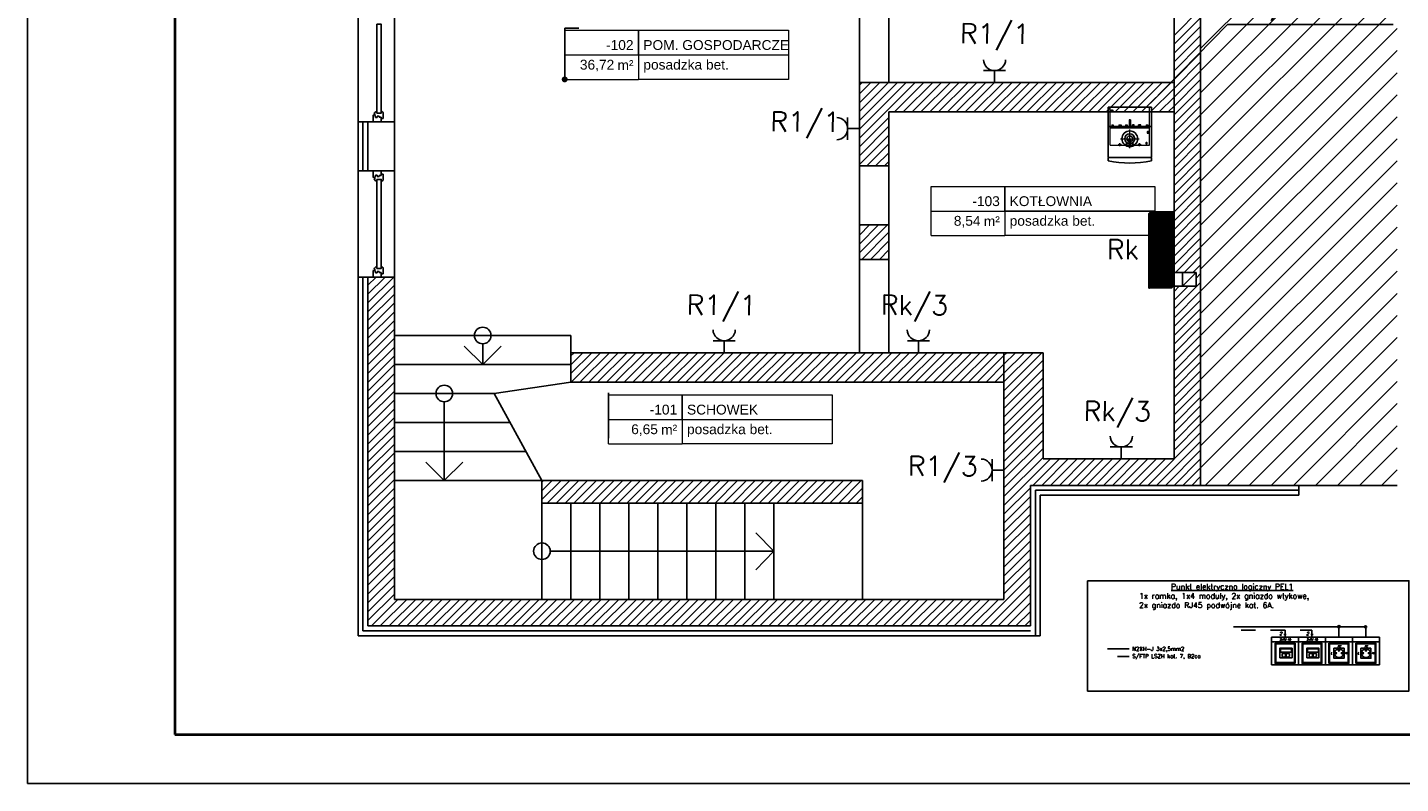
# Model space of a CAD drawing. Header units: millimetres. Extents: x 22250 to 51280, y -5012 to 7692.
# Tile 60 of 183: x 31339 to 32735, y 4722 to 5491. Entities that reach past the tile are written whole.
import ezdxf
from ezdxf import colors
from ezdxf.entities.mleader import LeaderData, LeaderLine
from ezdxf.enums import TextEntityAlignment as Align
from ezdxf.math import Vec2, Vec3

# ---------------------------------------------------------------- set-up
doc = ezdxf.new("R2010")
doc.units = ezdxf.units.MM
for name, pattern in [('ACAD_ISO03W100', [30, 12, -18]), ('DASHDOT', [1, 0.5, -0.25, 0, -0.25]), ('HIDDEN', [1.905, 1.27, -0.635])]:
    doc.linetypes.add(name, pattern=pattern)
for name, color, linetype, lineweight in [('2DH_OBJ', 7, 'Continuous', 25), ('CP_AXIS', 143, 'DASHDOT', 9), ('CP_HIDDE', 203, 'HIDDEN', 9), ('E_Obwody', 3, 'Continuous', 13)]:
    doc.layers.add(name, color=color, linetype=linetype, lineweight=lineweight)
for name, color, linetype in [('E-Gniazda', 7, 'Continuous'), ('E_Elektryka', 1, 'Continuous'), ('E_Gniazda', 1, 'Continuous'), ('E_podklad', 252, 'Continuous')]:
    doc.layers.add(name, color=color, linetype=linetype)
doc.styles.add('ARIAL', font='arial.ttf')
doc.styles.add('CP_ATTR', font='ROMANS.SHX')
doc.styles.add('el', font='simplex.shx', dxfattribs={"width": 0.75, "oblique": 15})
doc.styles.get("Standard").update_dxf_attribs({"font": 'arial.ttf'})
doc.linetypes.add('BATTING', pattern='A,0.0001,-0.1,[134,ltypeshp.shx,S=0.1,R=0,X=-0.1,Y=0],-0.2,[134,ltypeshp.shx,S=0.1,R=180,X=0.1,Y=0],-0.1', length=0.4001)

# ---------------------------------------------------------------- blocks, each defined once
blk = doc.blocks.new('*U196')
at = {"lineweight": 5}
for p, q in [((-75, -25), (-75, 25)), ((-75, 25), (0, 25)), ((0, 0), (0, 25)), ((0, 25), (152.7, 25)), ((152.7, 25), (152.7, -25)), ((-75, -25), (0, -25)), ((152.7, -25), (0, -25))]:
    blk.add_line(p, q, dxfattribs=at)
at = {"lineweight": 5, "ltscale": 18.5}
for p, q in [((0, 25), (0, -25)), ((-75, 0), (152.7, 0))]:
    blk.add_line(p, q, dxfattribs=at)
at = {"lineweight": 5, "ltscale": 18.5, "insert": (-5, -10.4), "char_height": 10, "attachment_point": 6, "style": 'ARIAL'}
blk.add_mtext('\\A1;m²', dxfattribs=at)
at = {"lineweight": 5, "style": 'ARIAL'}
blk.add_attdef('1NR', text='', height=10, dxfattribs=at).set_placement((-5, 5), align=Align.RIGHT)
blk.add_attdef('2POM', (5, 5), '', height=10, dxfattribs=at)
blk.add_attdef('4PL2', text='', height=10, dxfattribs=at).set_placement((-24.6, -5), align=Align.TOP_RIGHT)
blk.add_attdef('3POS', text='', height=10, dxfattribs=at).set_placement((5, -5), align=Align.TOP_LEFT)
blk = doc.blocks.new('_Dot')
at = {"color": 0, "linetype": 'ByBlock', "lineweight": -2}
blk.add_line((-0.5, 0), (-1, 0), dxfattribs=at)
at = {"color": 0, "linetype": 'ByBlock', "const_width": 0.5}
blk.add_lwpolyline([(-0.25, 0, 1), (0.25, 0, 1)], format="xyb", close=True, dxfattribs=at)
blk = doc.blocks.new('*U566')
blk.add_lwpolyline([(-42, 0), (0, 0), (0, 29.7), (-42, 29.7)], close=True)
at = {"lineweight": 40}
blk.add_lwpolyline([(-39, 1), (-1, 1), (-1, 28.7), (-39, 28.7)], close=True, dxfattribs=at)
blk = doc.blocks.new('*U588')
at = {"lineweight": 5}
for p, q in [((-75, -25), (-75, 25)), ((-75, 25), (0, 25)), ((0, 0), (0, 25)), ((0, 25), (152.7, 25)), ((152.7, 25), (152.7, -25)), ((-75, -25), (0, -25)), ((152.7, -25), (0, -25))]:
    blk.add_line(p, q, dxfattribs=at)
at = {"lineweight": 5, "ltscale": 18.5}
for p, q in [((0, 25), (0, -25)), ((-75, 0), (152.7, 0))]:
    blk.add_line(p, q, dxfattribs=at)
at = {"lineweight": 5, "ltscale": 18.5, "insert": (-5, -10.4), "char_height": 10, "attachment_point": 6, "style": 'ARIAL'}
blk.add_mtext('\\A1;m²', dxfattribs=at)
at = {"lineweight": 5, "style": 'ARIAL'}
blk.add_attdef('1NR', text='', height=10, dxfattribs=at).set_placement((-5, 5), align=Align.RIGHT)
blk.add_attdef('2POM', (5, 5), '', height=10, dxfattribs=at)
blk.add_attdef('4PL2', text='', height=10, dxfattribs=at).set_placement((-24.6, -5), align=Align.TOP_RIGHT)
blk.add_attdef('3POS', text='', height=10, dxfattribs=at).set_placement((5, -5), align=Align.TOP_LEFT)
blk = doc.blocks.new('2d_ecoTECVCI_346_PL')
for p, q in [((-0.22, -0.198), (-0.22, 0)), ((-0.22, 0), (0.22, 0)), ((0.22, 0), (0.22, -0.198)), ((0.22, -0.198), (-0.22, -0.198)), ((-0.22, -0.198), (0.22, -0.198)), ((-0.22, -0.515), (-0.22, -0.198)), ((0.22, -0.198), (0.22, -0.515)), ((0.22, -0.515), (-0.22, -0.515)), ((-0.22, -0.548), (-0.22, -0.522)), ((-0.218, -0.522), (-0.22, -0.522)), ((-0.218, -0.515), (-0.218, -0.522)), ((0.218, -0.522), (0.218, -0.515)), ((0.22, -0.522), (0.218, -0.522)), ((0.22, -0.522), (0.22, -0.548)), ((-0.112, -0.564), (-0.112, -0.564)), ((0.113, -0.564), (0.113, -0.564))]:
    blk.add_line(p, q)
at = {"extrusion": (0, 0, -1)}
for radius in [0.08, 0.05, 0.03]:
    blk.add_circle((0, -0.323), radius, dxfattribs=at)
blk.add_arc((0, 0.541), 1.111, 258.5788, 281.4212, dxfattribs=at)
at = {"layer": 'CP_AXIS'}
for p, q in [((0, -0.128), (0, -0.198)), ((-0.175, -0.178), (-0.175, -0.198)), ((-0.1, -0.178), (-0.1, -0.198)), ((-0.035, -0.178), (-0.035, -0.198)), ((0, -0.419), (0, -0.227)), ((0.035, -0.178), (0.035, -0.198)), ((0.1, -0.178), (0.1, -0.198)), ((0.174, -0.258), (0.196, -0.258)), ((0.175, -0.178), (0.175, -0.198)), ((0.185, -0.269), (0.185, -0.247)), ((-0.1, -0.398), (-0.1, -0.368)), ((-0.096, -0.323), (0.096, -0.323)), ((-0.035, -0.398), (-0.035, -0.368)), ((0, -0.398), (0, -0.313)), ((0.035, -0.398), (0.035, -0.368)), ((0.1, -0.398), (0.1, -0.368)), ((0.161, -0.368), (0.179, -0.368)), ((0.17, -0.377), (0.17, -0.359))]:
    blk.add_line(p, q, dxfattribs=at)
at = {"layer": 'CP_HIDDE'}
for p, q in [((-0.2, -0.195), (-0.2, 0)), ((0.2, -0.195), (0.2, 0)), ((-0.007, -0.13), (-0.007, -0.195)), ((0, -0.13), (-0.007, -0.13)), ((0.007, -0.13), (0, -0.13)), ((0.007, -0.13), (0.007, -0.195)), ((-0.22, -0.195), (0.22, -0.195)), ((-0.2, -0.388), (-0.2, -0.198)), ((-0.2, -0.213), (0.2, -0.213)), ((-0.182, -0.18), (-0.182, -0.195)), ((-0.182, -0.18), (-0.168, -0.18)), ((-0.168, -0.18), (-0.168, -0.195)), ((-0.111, -0.18), (-0.111, -0.195)), ((-0.111, -0.18), (-0.089, -0.18)), ((-0.089, -0.18), (-0.089, -0.195)), ((-0.043, -0.18), (-0.043, -0.195)), ((-0.043, -0.18), (-0.028, -0.18)), ((-0.028, -0.18), (-0.028, -0.195)), ((0.028, -0.195), (0.028, -0.18)), ((0.043, -0.18), (0.028, -0.18)), ((0.043, -0.195), (0.043, -0.18)), ((0.089, -0.195), (0.089, -0.18)), ((0.111, -0.18), (0.089, -0.18)), ((0.111, -0.195), (0.111, -0.18)), ((0.168, -0.18), (0.168, -0.195)), ((0.168, -0.18), (0.182, -0.18)), ((0.182, -0.18), (0.182, -0.195)), ((0.2, -0.388), (0.2, -0.198)), ((-0.2, -0.388), (0.2, -0.388)), ((-0.111, -0.388), (-0.111, -0.378)), ((-0.111, -0.378), (-0.089, -0.378)), ((-0.089, -0.388), (-0.089, -0.378)), ((-0.043, -0.388), (-0.043, -0.378)), ((-0.043, -0.378), (-0.028, -0.378)), ((-0.028, -0.388), (-0.028, -0.378)), ((-0.007, -0.323), (0.007, -0.323)), ((-0.007, -0.388), (-0.007, -0.323)), ((0.007, -0.388), (0.007, -0.323)), ((0.028, -0.388), (0.028, -0.378)), ((0.028, -0.378), (0.043, -0.378)), ((0.043, -0.388), (0.043, -0.378)), ((0.089, -0.378), (0.111, -0.378)), ((0.089, -0.388), (0.089, -0.378)), ((0.111, -0.388), (0.111, -0.378))]:
    blk.add_line(p, q, dxfattribs=at)
blk.add_circle((-0.18, -0.035), 0.0075, dxfattribs=at)
at = {"layer": 'CP_HIDDE', "extrusion": (0, 0, -1)}
for centre, radius in [((-0.185, -0.258), 0.0095), ((-0.17, -0.368), 0.0075)]:
    blk.add_circle(centre, radius, dxfattribs=at)
at = {"linetype": 'ByBlock', "style": 'CP_ATTR', "flags": 9}
for tag in ['FUEL', 'EFFICIENCY', 'NAME', 'NUMBER', 'GROUP', 'ARTICLE', 'PRODUCT-TYPE', 'ORDER-NO', 'PRODUCER', 'DN', 'PN', 'CHARACTER', 'TEMPERATURE', 'POWER', 'VOLTAGE', 'FLOW', 'OTHER', 'OTHER2', 'OTHER1', 'EXHAUST_CONNECTIONS', 'PIPE_CONNECTIONS']:
    blk.add_attdef(tag, text='', height=0.00000005, dxfattribs=at).set_placement((-0.22, 0), align=Align.MIDDLE_LEFT)
blk = doc.blocks.new('el - gn data')
for points in [[(0, 247), (242, 247), (242, 207), (0, 207)], [(0, 207), (0, 0), (242, 0), (242, 207)], [(31, 193), (31, 14), (210, 14), (210, 193)], [(37, 187), (37, 20), (204, 20), (204, 187)]]:
    blk.add_lwpolyline(points, close=True)
at = {"color": 10}
blk.add_lwpolyline([(166, 149), (166, 59), (76, 59), (76, 149)], close=True, dxfattribs=at)
for centre, radius in [((121, 104), 39.8), ((121, 129), 6.12), ((96, 105), 5.36), ((147, 105), 5.36)]:
    blk.add_circle(centre, radius, dxfattribs=at)
at = {"color": 3, "style": 'el', "oblique": 15, "width": 0.85}
for s, p in [('PE', (123, 164)), ('L', (53, 104)), ('N', (182, 104))]:
    blk.add_text(s, height=20, rotation=359.9975, dxfattribs=at).set_placement(p, align=Align.MIDDLE_CENTER)
blk = doc.blocks.new('el - gn 2x RJ45')
for points in [[(0, 247), (242, 247), (242, 207), (0, 207)], [(0, 207), (0, 0), (242, 0), (242, 207)], [(31, 193), (31, 14), (210, 14), (210, 193)], [(37, 187), (37, 20), (204, 20), (204, 187)], [(73, 64), (183, 64), (183, 149), (73, 149)], [(79, 113), (79, 143), (178, 143), (178, 113)], [(125, 74), (125, 100), (95, 100), (95, 74), (102, 74), (102, 70), (118, 70), (118, 74)], [(160, 74), (160, 100), (130, 100), (130, 74), (137, 74), (137, 70), (153, 70), (153, 74)]]:
    blk.add_lwpolyline(points, close=True)
at = {"color": 3, "style": 'el', "oblique": 15, "width": 0.85}
blk.add_text('2xRJ 45', height=20, rotation=359.9975, dxfattribs=at).set_placement((121, 227), align=Align.MIDDLE_CENTER)
blk = doc.blocks.new('el - puszka')
at = {"ltscale": 50}
blk.add_hatch(color=256, dxfattribs=at).paths.add_polyline_path([(4.6, 0, 1), (-4.6, 0, 1)])
blk.add_circle((0, 0), 4.59, dxfattribs=at)
blk = doc.blocks.new('el - ilosc torow')
at = {"ltscale": 2}
blk.add_line((-4.8, 0), (4.8, 0), dxfattribs=at)
at = {"ltscale": 3, "style": 'el', "oblique": 15, "width": 0.85}
blk.add_attdef('ILOSC_TOROW', (-14.4, 7.3), '', height=15, dxfattribs=at)

msp = doc.modelspace()

# ---------------------------------------------------------------- hatches: boundary and pattern name
at = {"layer": 'E_Elektryka', "lineweight": 50}
h = msp.add_hatch(dxfattribs=at)
h.set_pattern_fill('ANSI31', color=1, scale=0.131021, angle=90)
h.set_pattern_definition([(135, (6628.491935, -4880.461203), (-0.01158071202, -0.01158071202), [])])
h.paths.add_polyline_path([(32479.8, 5303.2), (32479.8, 5226.9), (32503.7, 5226.9), (32503.7, 5303.2)])

# ---------------------------------------------------------------- linework, layer by layer
at = {"layer": 'E_Gniazda'}
for p, q in [((32311.2, 5447.4), (32333.7, 5447.4)), ((32322.4, 5435.3), (32322.4, 5447.4)), ((32172.9, 5377), (32172.9, 5399.5)), ((32185, 5388.3), (32172.9, 5388.3)), ((32036.2, 5172.4), (32058.7, 5172.4)), ((32047.4, 5160.3), (32047.4, 5172.4)), ((32233.8, 5172.4), (32256.3, 5172.4)), ((32245, 5160.3), (32245, 5172.4)), ((32440.1, 5064.4), (32462.6, 5064.4)), ((32451.3, 5052.3), (32451.3, 5064.4)), ((32319.9, 5029.5), (32319.9, 5052)), ((32332, 5040.8), (32319.9, 5040.8)), ((32565.6, 4881.5), (32699.9, 4881.5)), ((32672.8, 4870.7), (32672.8, 4881.6)), ((32700.1, 4870.7), (32700.1, 4881.5)), ((32437.3, 4858.8), (32459.5, 4858.8))]:
    msp.add_line(p, q, dxfattribs=at)
at = {"layer": 'E_Gniazda', "linetype": 'ACAD_ISO03W100'}
msp.add_line((32459.5, 4851.3), (32437.3, 4851.3), dxfattribs=at)
at = {"layer": 'E_Gniazda', "ltscale": 3}
msp.add_lwpolyline([(32417, 4928.2), (32743.9, 4928.2), (32743.9, 4816), (32417, 4816)], close=True, dxfattribs=at)
at = {"layer": 'E_Gniazda', "linetype": 'ACAD_ISO03W100'}
for points in [[(32645.3, 4870.7), (32645.3, 4877.9), (32565.6, 4877.9)], [(32617.9, 4870.7), (32617.9, 4877.9), (32565.6, 4877.9)]]:
    msp.add_lwpolyline(points, dxfattribs=at)
at = {"layer": 'E_Gniazda'}
for centre, start, end in [((32322.4, 5458.7), 181.3915, 358.6085), ((32161.7, 5388.3), 271.3915, 88.6085), ((32047.4, 5183.7), 181.3915, 358.6085), ((32245, 5183.7), 181.3915, 358.6085), ((32451.3, 5075.7), 181.3915, 358.6085), ((32308.7, 5040.8), 271.3915, 88.6085)]:
    msp.add_arc(centre, 11.3, start, end, dxfattribs=at)
at = {"layer": 'E_podklad', "ltscale": 2}
for p, q in [((31675, 5865.3), (31675, 5124.3)), ((32532, 5765.3), (32532, 5025.3)), ((32532, 5025.3), (32532, 5765.3)), ((31712, 5177.8), (31712, 5738.3)), ((31712, 5738.3), (31712, 5124.3)), ((32185, 5435.3), (32185, 5738.3)), ((32215, 5435.3), (32215, 5738.3)), ((32505, 5738.3), (32505, 5435.3)), ((32505, 5738.3), (32505, 5435.3)), ((32505, 5435.3), (32185, 5435.3)), ((32185, 5350.3), (32185, 5435.3)), ((32185, 5435.3), (32185, 5160.3)), ((32505, 5435.3), (32185, 5435.3)), ((32505, 5052.3), (32505, 5435.3)), ((32505, 5405.3), (32215, 5405.3)), ((32215, 5350.3), (32215, 5405.3)), ((32215, 5405.3), (32505, 5405.3)), ((32215, 5160.3), (32215, 5405.3)), ((32505, 5405.3), (32505, 5052.3)), ((31685, 5395.3), (31675, 5395.3)), ((31712, 5395.3), (31685, 5395.3)), ((31685, 5395.3), (31685, 5345.3)), ((32215, 5350.3), (32185, 5350.3)), ((32185, 5350.3), (32185, 5290.3)), ((32215, 5350.3), (32215, 5290.3)), ((31685, 5345.3), (31675, 5345.3)), ((31712, 5345.3), (31685, 5345.3)), ((32185, 5255.3), (32185, 5290.3)), ((32215, 5290.3), (32185, 5290.3)), ((32215, 5255.3), (32215, 5290.3)), ((32215, 5255.3), (32185, 5255.3)), ((32185, 5255.3), (32185, 5160.3)), ((32215, 5255.3), (32215, 5160.3)), ((31685, 5237.3), (31675, 5237.3)), ((31712, 5237.3), (31685, 5237.3)), ((31685, 5237.3), (31685, 5124.3)), ((31891.5, 5177.8), (31712, 5177.8)), ((31891.5, 5177.8), (31712, 5177.8)), ((31891.5, 5177.8), (31891.5, 5160.3)), ((31891.5, 5160.3), (31891.5, 5177.8)), ((32372, 5160.3), (31891.5, 5160.3)), ((31891.5, 5130.3), (31891.5, 5160.3)), ((32185, 5160.3), (31891.5, 5160.3)), ((32372, 5160.3), (32215, 5160.3)), ((32332, 5130.3), (32332, 5160.3)), ((32372, 5052.3), (32372, 5160.3)), ((32372, 5052.3), (32372, 5160.3)), ((31891.5, 5148.3), (31712, 5148.3)), ((31813.3, 5118.8), (31891.5, 5130.3)), ((32332, 5130.3), (31891.5, 5130.3)), ((31891.5, 5130.3), (32332, 5130.3)), ((32332, 5130.3), (32332, 4909.3)), ((32332, 5130.3), (32332, 4909.3)), ((31675, 5124.3), (31675, 4872.3)), ((31685, 5124.3), (31685, 4882.3)), ((31712, 5124.3), (31712, 4909.3)), ((31813.3, 5118.8), (31712, 5118.8)), ((31862, 5030.3), (31813.3, 5118.8)), ((31862, 5030.3), (31813.3, 5118.8)), ((31829.5, 5089.3), (31712, 5089.3)), ((31845.8, 5059.8), (31712, 5059.8)), ((32505, 5052.3), (32372, 5052.3)), ((32505, 5052.3), (32372, 5052.3)), ((31862, 5030.3), (31712, 5030.3)), ((31865, 5030.3), (31862, 5030.3)), ((31862, 5007.3), (31862, 5030.3)), ((32188, 5030.3), (31862, 5030.3)), ((32188, 5030.3), (31865, 5030.3)), ((32188, 5030.3), (32188, 4909.3)), ((32188, 4909.3), (32188, 5030.3)), ((32359, 4882.3), (32359, 5025.3)), ((32359, 5025.3), (32532, 5025.3)), ((32369, 4872.3), (32369, 5015.3)), ((32369, 5015.3), (32632, 5015.3)), ((32532, 5025.3), (32732, 5025.3)), ((32632, 5015.3), (32632, 5025.3)), ((32188, 5007.3), (31862, 5007.3)), ((31862, 5007.3), (31862, 4909.3)), ((31891.5, 5007.3), (31891.5, 4909.3)), ((31921, 5007.3), (31921, 4909.3)), ((31950.5, 5007.3), (31950.5, 4909.3)), ((31980, 5007.3), (31980, 4909.3)), ((32009.5, 5007.3), (32009.5, 4909.3)), ((32039, 5007.3), (32039, 4909.3)), ((32068.5, 5007.3), (32068.5, 4909.3)), ((32098, 5007.3), (32098, 4909.3)), ((31712, 4909.3), (32188, 4909.3)), ((32332, 4909.3), (32188, 4909.3)), ((32188, 4909.3), (32332, 4909.3)), ((31685, 4882.3), (32359, 4882.3)), ((31675, 4872.3), (32369, 4872.3))]:
    msp.add_line(p, q, dxfattribs=at)
at = {"layer": 'E_podklad', "linetype": 'Continuous', "ltscale": 2, "transparency": 33554534}
for p, q in [((32532, 5469.8), (32732, 5669.8)), ((32532, 5447.3), (32732, 5647.3)), ((32532, 5424.9), (32732, 5624.9)), ((32532, 5402.4), (32732, 5602.4)), ((32532, 5380), (32732, 5580)), ((32532, 5357.5), (32732, 5557.5)), ((32532, 5335), (32732, 5535)), ((32532, 5312.6), (32732, 5512.6)), ((32532, 5290.1), (32732, 5490.1)), ((32532, 5267.7), (32732, 5467.7)), ((32532, 5245.2), (32732, 5445.2)), ((32532, 5222.8), (32732, 5422.8)), ((32532, 5200.3), (32732, 5400.3)), ((32532, 5177.9), (32732, 5377.9)), ((32532, 5155.4), (32732, 5355.4)), ((32532, 5133), (32732, 5333)), ((32532, 5110.5), (32732, 5310.5)), ((32532, 5088.1), (32732, 5288.1)), ((32532, 5065.6), (32732, 5265.6)), ((32532, 5043.2), (32732, 5243.2)), ((32536.6, 5025.3), (32732, 5220.7)), ((32559, 5025.3), (32732, 5198.3)), ((32581.5, 5025.3), (32732, 5175.8)), ((32603.9, 5025.3), (32732, 5153.4)), ((32626.4, 5025.3), (32732, 5130.9)), ((32648.8, 5025.3), (32732, 5108.5)), ((32671.3, 5025.3), (32732, 5086)), ((32693.7, 5025.3), (32732, 5063.6)), ((32716.2, 5025.3), (32732, 5041.1))]:
    msp.add_line(p, q, dxfattribs=at)
at = {"layer": 'E_podklad', "linetype": 'Continuous'}
for p, q in [((32505, 5483.2), (32532, 5510.2)), ((32505, 5474.2), (32532, 5501.2)), ((32505, 5465.2), (32532, 5492.2)), ((32505, 5456.2), (32532, 5483.2)), ((32505, 5447.2), (32532, 5474.2)), ((32505, 5438.3), (32532, 5465.3)), ((32505, 5429.3), (32532, 5456.3)), ((32505, 5420.3), (32532, 5447.3)), ((32185, 5432.6), (32187.7, 5435.3)), ((32185, 5423.6), (32196.7, 5435.3)), ((32185, 5414.6), (32205.7, 5435.3)), ((32185, 5405.6), (32214.7, 5435.3)), ((32185, 5396.7), (32223.7, 5435.3)), ((32185, 5387.7), (32232.6, 5435.3)), ((32185, 5378.7), (32241.6, 5435.3)), ((32220.6, 5405.3), (32250.6, 5435.3)), ((32229.6, 5405.3), (32259.6, 5435.3)), ((32238.6, 5405.3), (32268.6, 5435.3)), ((32247.5, 5405.3), (32277.5, 5435.3)), ((32256.5, 5405.3), (32286.5, 5435.3)), ((32265.5, 5405.3), (32295.5, 5435.3)), ((32274.5, 5405.3), (32304.5, 5435.3)), ((32283.5, 5405.3), (32313.5, 5435.3)), ((32292.4, 5405.3), (32322.4, 5435.3)), ((32301.4, 5405.3), (32331.4, 5435.3)), ((32310.4, 5405.3), (32340.4, 5435.3)), ((32319.4, 5405.3), (32349.4, 5435.3)), ((32328.4, 5405.3), (32358.4, 5435.3)), ((32337.3, 5405.3), (32367.3, 5435.3)), ((32346.3, 5405.3), (32376.3, 5435.3)), ((32355.3, 5405.3), (32385.3, 5435.3)), ((32364.3, 5405.3), (32394.3, 5435.3)), ((32373.3, 5405.3), (32403.3, 5435.3)), ((32382.2, 5405.3), (32412.2, 5435.3)), ((32391.2, 5405.3), (32421.2, 5435.3)), ((32400.2, 5405.3), (32430.2, 5435.3)), ((32409.2, 5405.3), (32439.2, 5435.3)), ((32418.2, 5405.3), (32448.2, 5435.3)), ((32427.1, 5405.3), (32457.1, 5435.3)), ((32436.1, 5405.3), (32466.1, 5435.3)), ((32445.1, 5405.3), (32475.1, 5435.3)), ((32454.1, 5405.3), (32484.1, 5435.3)), ((32463.1, 5405.3), (32493.1, 5435.3)), ((32472, 5405.3), (32502, 5435.3)), ((32505, 5411.3), (32532, 5438.3)), ((32481, 5405.3), (32505, 5429.3)), ((32490, 5405.3), (32505, 5420.3)), ((32505, 5402.3), (32532, 5429.3)), ((32505, 5393.4), (32532, 5420.4)), ((32499, 5405.3), (32505, 5411.3)), ((32505, 5384.4), (32532, 5411.4)), ((32185, 5369.7), (32215, 5399.7)), ((32505, 5375.4), (32532, 5402.4)), ((32505, 5366.4), (32532, 5393.4)), ((32185, 5360.7), (32215, 5390.7)), ((32185, 5351.7), (32215, 5381.7)), ((32505, 5357.4), (32532, 5384.4)), ((32192.5, 5350.3), (32215, 5372.8)), ((32201.5, 5350.3), (32215, 5363.8)), ((32505, 5348.5), (32532, 5375.5)), ((32505, 5339.5), (32532, 5366.5)), ((32210.5, 5350.3), (32215, 5354.8)), ((32505, 5330.5), (32532, 5357.5)), ((32505, 5321.5), (32532, 5348.5)), ((32505, 5312.5), (32532, 5339.5)), ((32505, 5303.6), (32532, 5330.6)), ((32505, 5294.6), (32532, 5321.6)), ((32505, 5285.6), (32532, 5312.6)), ((32505, 5276.6), (32532, 5303.6)), ((32505, 5267.6), (32532, 5294.6)), ((32185, 5288.9), (32186.4, 5290.3)), ((32185, 5279.9), (32195.4, 5290.3)), ((32185, 5270.9), (32204.4, 5290.3)), ((32185, 5261.9), (32213.4, 5290.3)), ((32187.3, 5255.3), (32215, 5283)), ((32505, 5258.7), (32532, 5285.7)), ((32196.3, 5255.3), (32215, 5274)), ((32505, 5249.7), (32532, 5276.7)), ((32506.4, 5242), (32532, 5267.7)), ((32205.3, 5255.3), (32215, 5265)), ((32214.3, 5255.3), (32215, 5256)), ((32515.4, 5242), (32532, 5258.7)), ((32524.3, 5242), (32532, 5249.7)), ((32527.5, 5236.3), (32532, 5240.8)), ((31685, 5228.9), (31693.4, 5237.3)), ((31685, 5219.9), (31702.4, 5237.3)), ((31685, 5211), (31711.4, 5237.3)), ((31685, 5202), (31712, 5229)), ((32505, 5204.8), (32532, 5231.8)), ((32505, 5222.7), (32510.3, 5228)), ((32505, 5213.8), (32519.3, 5228)), ((31685, 5193), (31712, 5220)), ((31685, 5184), (31712, 5211)), ((32505, 5195.8), (32532, 5222.8)), ((32505, 5186.8), (32532, 5213.8)), ((31685, 5175), (31712, 5202)), ((32505, 5177.8), (32532, 5204.8)), ((32505, 5168.9), (32532, 5195.9)), ((31685, 5166.1), (31712, 5193.1)), ((31685, 5157.1), (31712, 5184.1)), ((32505, 5159.9), (32532, 5186.9)), ((31685, 5148.1), (31712, 5175.1)), ((32505, 5150.9), (32532, 5177.9)), ((32505, 5141.9), (32532, 5168.9)), ((31685, 5139.1), (31712, 5166.1)), ((31685, 5130.1), (31712, 5157.1)), ((31891.5, 5157), (31894.8, 5160.3)), ((31891.5, 5148.1), (31903.8, 5160.3)), ((31891.5, 5139.1), (31912.7, 5160.3)), ((31891.7, 5130.3), (31921.7, 5160.3)), ((31900.7, 5130.3), (31930.7, 5160.3)), ((31909.7, 5130.3), (31939.7, 5160.3)), ((31918.7, 5130.3), (31948.7, 5160.3)), ((31927.6, 5130.3), (31957.6, 5160.3)), ((31936.6, 5130.3), (31966.6, 5160.3)), ((31945.6, 5130.3), (31975.6, 5160.3)), ((31954.6, 5130.3), (31984.6, 5160.3)), ((31963.6, 5130.3), (31993.6, 5160.3)), ((31972.5, 5130.3), (32002.5, 5160.3)), ((31981.5, 5130.3), (32011.5, 5160.3)), ((31990.5, 5130.3), (32020.5, 5160.3)), ((31999.5, 5130.3), (32029.5, 5160.3)), ((32008.5, 5130.3), (32038.5, 5160.3)), ((32017.4, 5130.3), (32047.4, 5160.3)), ((32026.4, 5130.3), (32056.4, 5160.3)), ((32035.4, 5130.3), (32065.4, 5160.3)), ((32044.4, 5130.3), (32074.4, 5160.3)), ((32053.4, 5130.3), (32083.4, 5160.3)), ((32062.3, 5130.3), (32092.3, 5160.3)), ((32071.3, 5130.3), (32101.3, 5160.3)), ((32080.3, 5130.3), (32110.3, 5160.3)), ((32089.3, 5130.3), (32119.3, 5160.3)), ((32098.3, 5130.3), (32128.3, 5160.3)), ((32107.2, 5130.3), (32137.2, 5160.3)), ((32116.2, 5130.3), (32146.2, 5160.3)), ((32125.2, 5130.3), (32155.2, 5160.3)), ((32134.2, 5130.3), (32164.2, 5160.3)), ((32143.2, 5130.3), (32173.2, 5160.3)), ((32152.1, 5130.3), (32182.1, 5160.3)), ((32161.1, 5130.3), (32191.1, 5160.3)), ((32170.1, 5130.3), (32200.1, 5160.3)), ((32179.1, 5130.3), (32209.1, 5160.3)), ((32188.1, 5130.3), (32218.1, 5160.3)), ((32197, 5130.3), (32227, 5160.3)), ((32206, 5130.3), (32236, 5160.3)), ((32215, 5130.3), (32245, 5160.3)), ((32224, 5130.3), (32254, 5160.3)), ((32233, 5130.3), (32263, 5160.3)), ((32242, 5130.3), (32272, 5160.3)), ((32250.9, 5130.3), (32280.9, 5160.3)), ((32259.9, 5130.3), (32289.9, 5160.3)), ((32268.9, 5130.3), (32298.9, 5160.3)), ((32277.9, 5130.3), (32307.9, 5160.3)), ((32286.9, 5130.3), (32316.9, 5160.3)), ((32295.8, 5130.3), (32325.8, 5160.3)), ((32304.8, 5130.3), (32332, 5157.5)), ((32332, 5157.5), (32334.8, 5160.3)), ((32332, 5148.5), (32343.8, 5160.3)), ((32332, 5139.5), (32352.8, 5160.3)), ((32332, 5130.6), (32361.8, 5160.3)), ((32332, 5121.6), (32370.7, 5160.3)), ((32505, 5132.9), (32532, 5159.9)), ((31685, 5121.2), (31712, 5148.2)), ((32313.8, 5130.3), (32332, 5148.5)), ((32332, 5112.6), (32372, 5152.6)), ((32332, 5103.6), (32372, 5143.6)), ((32505, 5124), (32532, 5151)), ((32505, 5115), (32532, 5142)), ((31685, 5112.2), (31712, 5139.2)), ((31685, 5103.2), (31712, 5130.2)), ((32322.8, 5130.3), (32332, 5139.5)), ((32331.8, 5130.3), (32332, 5130.6)), ((32332, 5094.6), (32372, 5134.6)), ((32505, 5106), (32532, 5133)), ((31685, 5094.2), (31712, 5121.2)), ((31685, 5085.2), (31712, 5112.2)), ((32332, 5085.7), (32372, 5125.7)), ((32332, 5076.7), (32372, 5116.7)), ((32505, 5097), (32532, 5124)), ((32505, 5088), (32532, 5115)), ((31685, 5076.3), (31712, 5103.3)), ((32332, 5067.7), (32372, 5107.7)), ((32332, 5058.7), (32372, 5098.7)), ((32505, 5079.1), (32532, 5106.1)), ((31685, 5067.3), (31712, 5094.3)), ((31685, 5058.3), (31712, 5085.3)), ((32332, 5049.7), (32372, 5089.7)), ((32505, 5070.1), (32532, 5097.1)), ((32505, 5061.1), (32532, 5088.1)), ((31685, 5049.3), (31712, 5076.3)), ((32332, 5040.8), (32372, 5080.8)), ((32332, 5031.8), (32372, 5071.8)), ((32478.2, 5025.3), (32532, 5079.1)), ((32487.2, 5025.3), (32532, 5070.1)), ((31685, 5040.3), (31712, 5067.3)), ((31685, 5031.4), (31712, 5058.4)), ((32332, 5022.8), (32372, 5062.8)), ((32496.2, 5025.3), (32532, 5061.2)), ((31685, 5022.4), (31712, 5049.4)), ((32332, 5013.8), (32372, 5053.8)), ((32332, 5004.8), (32379.5, 5052.3)), ((32361.5, 5025.3), (32388.5, 5052.3)), ((32370.4, 5025.3), (32397.4, 5052.3)), ((32379.4, 5025.3), (32406.4, 5052.3)), ((32388.4, 5025.3), (32415.4, 5052.3)), ((32397.4, 5025.3), (32424.4, 5052.3)), ((32406.4, 5025.3), (32433.4, 5052.3)), ((32415.3, 5025.3), (32442.3, 5052.3)), ((32424.3, 5025.3), (32451.3, 5052.3)), ((32433.3, 5025.3), (32460.3, 5052.3)), ((32442.3, 5025.3), (32469.3, 5052.3)), ((32451.3, 5025.3), (32478.3, 5052.3)), ((32460.2, 5025.3), (32487.2, 5052.3)), ((32469.2, 5025.3), (32496.2, 5052.3)), ((32505.1, 5025.3), (32532, 5052.2)), ((32514.1, 5025.3), (32532, 5043.2)), ((31685, 5013.4), (31712, 5040.4)), ((31685, 5004.4), (31712, 5031.4)), ((31862, 5028.7), (31863.6, 5030.3)), ((31862, 5019.8), (31872.5, 5030.3)), ((31862, 5010.8), (31881.5, 5030.3)), ((31867.5, 5007.3), (31890.5, 5030.3)), ((31876.5, 5007.3), (31899.5, 5030.3)), ((31885.5, 5007.3), (31908.5, 5030.3)), ((31894.4, 5007.3), (31917.4, 5030.3)), ((31903.4, 5007.3), (31926.4, 5030.3)), ((31912.4, 5007.3), (31935.4, 5030.3)), ((31921.4, 5007.3), (31944.4, 5030.3)), ((31930.4, 5007.3), (31953.4, 5030.3)), ((31939.3, 5007.3), (31962.3, 5030.3)), ((31948.3, 5007.3), (31971.3, 5030.3)), ((31957.3, 5007.3), (31980.3, 5030.3)), ((31966.3, 5007.3), (31989.3, 5030.3)), ((31975.3, 5007.3), (31998.3, 5030.3)), ((31984.2, 5007.3), (32007.2, 5030.3)), ((31993.2, 5007.3), (32016.2, 5030.3)), ((32002.2, 5007.3), (32025.2, 5030.3)), ((32011.2, 5007.3), (32034.2, 5030.3)), ((32020.2, 5007.3), (32043.2, 5030.3)), ((32029.1, 5007.3), (32052.1, 5030.3)), ((32038.1, 5007.3), (32061.1, 5030.3)), ((32047.1, 5007.3), (32070.1, 5030.3)), ((32056.1, 5007.3), (32079.1, 5030.3)), ((32065.1, 5007.3), (32088.1, 5030.3)), ((32074, 5007.3), (32097, 5030.3)), ((32083, 5007.3), (32106, 5030.3)), ((32092, 5007.3), (32115, 5030.3)), ((32101, 5007.3), (32124, 5030.3)), ((32110, 5007.3), (32133, 5030.3)), ((32119, 5007.3), (32142, 5030.3)), ((32127.9, 5007.3), (32150.9, 5030.3)), ((32136.9, 5007.3), (32159.9, 5030.3)), ((32145.9, 5007.3), (32168.9, 5030.3)), ((32154.9, 5007.3), (32177.9, 5030.3)), ((32163.9, 5007.3), (32186.9, 5030.3)), ((32523.1, 5025.3), (32532, 5034.2)), ((31685, 4995.4), (31712, 5022.4)), ((32172.8, 5007.3), (32188, 5022.5)), ((32332, 4995.9), (32359, 5022.9)), ((31685, 4986.5), (31712, 5013.5)), ((31685, 4977.5), (31712, 5004.5)), ((32181.8, 5007.3), (32188, 5013.5)), ((32332, 4986.9), (32359, 5013.9)), ((32332, 4977.9), (32359, 5004.9)), ((31685, 4968.5), (31712, 4995.5)), ((31685, 4959.5), (31712, 4986.5)), ((32332, 4968.9), (32359, 4995.9)), ((32332, 4959.9), (32359, 4986.9)), ((31685, 4950.5), (31712, 4977.5)), ((32332, 4951), (32359, 4978)), ((31685, 4941.6), (31712, 4968.6)), ((31685, 4932.6), (31712, 4959.6)), ((32332, 4942), (32359, 4969)), ((32332, 4933), (32359, 4960)), ((31685, 4923.6), (31712, 4950.6)), ((32332, 4924), (32359, 4951)), ((31685, 4914.6), (31712, 4941.6)), ((31685, 4905.6), (31712, 4932.6)), ((32308.3, 4882.3), (32359, 4933.1)), ((32332, 4915), (32359, 4942)), ((31685, 4896.7), (31712, 4923.7)), ((32317.2, 4882.3), (32359, 4924.1)), ((31685, 4887.7), (31712, 4914.7)), ((31688.6, 4882.3), (31715.6, 4909.3)), ((31697.6, 4882.3), (31724.6, 4909.3)), ((31706.6, 4882.3), (31733.6, 4909.3)), ((31715.6, 4882.3), (31742.6, 4909.3)), ((31724.5, 4882.3), (31751.5, 4909.3)), ((31733.5, 4882.3), (31760.5, 4909.3)), ((31742.5, 4882.3), (31769.5, 4909.3)), ((31751.5, 4882.3), (31778.5, 4909.3)), ((31760.5, 4882.3), (31787.5, 4909.3)), ((31769.4, 4882.3), (31796.4, 4909.3)), ((31778.4, 4882.3), (31805.4, 4909.3)), ((31787.4, 4882.3), (31814.4, 4909.3)), ((31796.4, 4882.3), (31823.4, 4909.3)), ((31805.4, 4882.3), (31832.4, 4909.3)), ((31814.3, 4882.3), (31841.3, 4909.3)), ((31823.3, 4882.3), (31850.3, 4909.3)), ((31832.3, 4882.3), (31859.3, 4909.3)), ((31841.3, 4882.3), (31868.3, 4909.3)), ((31850.3, 4882.3), (31877.3, 4909.3)), ((31859.2, 4882.3), (31886.2, 4909.3)), ((31868.2, 4882.3), (31895.2, 4909.3)), ((31877.2, 4882.3), (31904.2, 4909.3)), ((31886.2, 4882.3), (31913.2, 4909.3)), ((31895.2, 4882.3), (31922.2, 4909.3)), ((31904.1, 4882.3), (31931.1, 4909.3)), ((31913.1, 4882.3), (31940.1, 4909.3)), ((31922.1, 4882.3), (31949.1, 4909.3)), ((31931.1, 4882.3), (31958.1, 4909.3)), ((31940.1, 4882.3), (31967.1, 4909.3)), ((31949, 4882.3), (31976, 4909.3)), ((31958, 4882.3), (31985, 4909.3)), ((31967, 4882.3), (31994, 4909.3)), ((31976, 4882.3), (32003, 4909.3)), ((31985, 4882.3), (32012, 4909.3)), ((31994, 4882.3), (32021, 4909.3)), ((32002.9, 4882.3), (32029.9, 4909.3)), ((32011.9, 4882.3), (32038.9, 4909.3)), ((32020.9, 4882.3), (32047.9, 4909.3)), ((32029.9, 4882.3), (32056.9, 4909.3)), ((32038.9, 4882.3), (32065.9, 4909.3)), ((32047.8, 4882.3), (32074.8, 4909.3)), ((32056.8, 4882.3), (32083.8, 4909.3)), ((32065.8, 4882.3), (32092.8, 4909.3)), ((32074.8, 4882.3), (32101.8, 4909.3)), ((32083.8, 4882.3), (32110.8, 4909.3)), ((32092.7, 4882.3), (32119.7, 4909.3)), ((32101.7, 4882.3), (32128.7, 4909.3)), ((32110.7, 4882.3), (32137.7, 4909.3)), ((32119.7, 4882.3), (32146.7, 4909.3)), ((32128.7, 4882.3), (32155.7, 4909.3)), ((32137.6, 4882.3), (32164.6, 4909.3)), ((32146.6, 4882.3), (32173.6, 4909.3)), ((32155.6, 4882.3), (32182.6, 4909.3)), ((32164.6, 4882.3), (32191.6, 4909.3)), ((32173.6, 4882.3), (32200.6, 4909.3)), ((32182.5, 4882.3), (32209.5, 4909.3)), ((32191.5, 4882.3), (32218.5, 4909.3)), ((32200.5, 4882.3), (32227.5, 4909.3)), ((32209.5, 4882.3), (32236.5, 4909.3)), ((32218.5, 4882.3), (32245.5, 4909.3)), ((32227.4, 4882.3), (32254.4, 4909.3)), ((32236.4, 4882.3), (32263.4, 4909.3)), ((32245.4, 4882.3), (32272.4, 4909.3)), ((32254.4, 4882.3), (32281.4, 4909.3)), ((32263.4, 4882.3), (32290.4, 4909.3)), ((32272.3, 4882.3), (32299.3, 4909.3)), ((32281.3, 4882.3), (32308.3, 4909.3)), ((32290.3, 4882.3), (32317.3, 4909.3)), ((32299.3, 4882.3), (32326.3, 4909.3)), ((32326.2, 4882.3), (32359, 4915.1)), ((32335.2, 4882.3), (32359, 4906.1)), ((32344.2, 4882.3), (32359, 4897.1)), ((32353.2, 4882.3), (32359, 4888.2))]:
    msp.add_line(p, q, dxfattribs=at)
at = {"layer": 'E_podklad', "linetype": 'ByBlock', "lineweight": -2}
for p, q in [((31885.2, 5444.4), (31885.2, 5490.4)), ((31929.6, 5073.4), (31929.6, 5119.4))]:
    msp.add_line(p, q, dxfattribs=at)
at = {"layer": 'E_podklad', "lineweight": 5}
for p, q in [((31885.2, 5438.4), (31885.2, 5488.4)), ((31885.2, 5488.4), (31960.2, 5488.4)), ((31960.2, 5463.4), (31960.2, 5488.4)), ((31960.2, 5488.4), (32112.9, 5488.4)), ((32112.9, 5488.4), (32112.9, 5438.4)), ((31885.2, 5438.4), (31960.2, 5438.4)), ((32112.9, 5438.4), (31960.2, 5438.4)), ((32485.5, 5304.5), (32332.8, 5304.5)), ((31929.6, 5067.4), (31929.6, 5117.4)), ((31929.6, 5117.4), (32004.6, 5117.4)), ((32004.6, 5092.4), (32004.6, 5117.4)), ((32004.6, 5117.4), (32157.3, 5117.4)), ((32157.3, 5117.4), (32157.3, 5067.4)), ((31929.6, 5067.4), (32004.6, 5067.4)), ((32157.3, 5067.4), (32004.6, 5067.4))]:
    msp.add_line(p, q, dxfattribs=at)
at = {"layer": 'E_podklad', "lineweight": 5, "ltscale": 18.5}
for p, q in [((31960.2, 5488.4), (31960.2, 5438.4)), ((31885.2, 5463.4), (32112.9, 5463.4)), ((32004.6, 5117.4), (32004.6, 5067.4)), ((31929.6, 5092.4), (32157.3, 5092.4))]:
    msp.add_line(p, q, dxfattribs=at)
at = {"layer": 'E_podklad'}
for p, q in [((31694.2, 5404.1), (31694.2, 5405.7)), ((31699.6, 5405.7), (31698.5, 5405.7)), ((31698.5, 5405.7), (31698.5, 5404.1)), ((31690.5, 5402), (31692.1, 5402.6)), ((31690.5, 5395.3), (31690.5, 5402)), ((31690.5, 5395.3), (31698.5, 5395.3)), ((31692.1, 5403.4), (31691.5, 5403.3)), ((31692.1, 5402.6), (31692.1, 5403.4)), ((31692.9, 5399.6), (31692.1, 5402.6)), ((31694.3, 5399.6), (31692.9, 5399.6)), ((31698.5, 5404.1), (31694.2, 5404.1)), ((31696.6, 5400.9), (31694.3, 5400.9)), ((31694.3, 5400.9), (31694.3, 5399.6)), ((31696.6, 5399.9), (31696.6, 5400.9)), ((31698.5, 5399.9), (31696.6, 5399.9)), ((31698.5, 5398.5), (31698.5, 5399.9)), ((31698.5, 5395.3), (31698.5, 5398.5)), ((31698.5, 5398.5), (31700.4, 5398.5)), ((31700.4, 5398.5), (31700.4, 5404.4)), ((31690.5, 5345.3), (31698.5, 5345.3)), ((31690.5, 5345.3), (31690.5, 5338.6)), ((31690.5, 5345.3), (31698.5, 5345.3)), ((31690.5, 5338.6), (31692.1, 5338.1)), ((31692.1, 5337.2), (31691.5, 5337.3)), ((31692.9, 5341.1), (31692.1, 5338.1)), ((31692.1, 5338.1), (31692.1, 5337.2)), ((31694.3, 5341.1), (31692.9, 5341.1)), ((31698.5, 5336.6), (31694.2, 5336.6)), ((31694.2, 5336.6), (31694.2, 5334.9)), ((31694.3, 5339.7), (31694.3, 5341.1)), ((31696.6, 5339.7), (31694.3, 5339.7)), ((31698.5, 5340.7), (31696.6, 5340.7)), ((31696.6, 5340.7), (31696.6, 5339.7)), ((31698.5, 5345.3), (31698.5, 5342.1)), ((31698.5, 5342.1), (31700.4, 5342.1)), ((31698.5, 5342.1), (31698.5, 5340.7)), ((31698.5, 5335), (31698.5, 5336.6)), ((31700.4, 5342.1), (31700.4, 5336.3)), ((31699.6, 5335), (31698.5, 5335)), ((31690.5, 5244), (31692.1, 5244.6)), ((31690.5, 5237.3), (31690.5, 5244)), ((31692.1, 5245.4), (31691.5, 5245.3)), ((31692.1, 5244.6), (31692.1, 5245.4)), ((31692.9, 5241.6), (31692.1, 5244.6)), ((31694.3, 5241.6), (31692.9, 5241.6)), ((31694.2, 5246.1), (31694.2, 5247.7)), ((31698.5, 5246.1), (31694.2, 5246.1)), ((31696.6, 5242.9), (31694.3, 5242.9)), ((31694.3, 5242.9), (31694.3, 5241.6)), ((31696.6, 5241.9), (31696.6, 5242.9)), ((31698.5, 5241.9), (31696.6, 5241.9)), ((31699.6, 5247.7), (31698.5, 5247.7)), ((31698.5, 5247.7), (31698.5, 5246.1)), ((31698.5, 5240.5), (31698.5, 5241.9)), ((31698.5, 5237.3), (31698.5, 5240.5)), ((31698.5, 5240.5), (31700.4, 5240.5)), ((31700.4, 5240.5), (31700.4, 5246.4)), ((32513.5, 5228), (32527.5, 5242)), ((31690.5, 5237.3), (31698.5, 5237.3)), ((31801.8, 5148.3), (31801.8, 5169.4)), ((31801.8, 5148.3), (31783, 5166.8)), ((31801.8, 5148.3), (31820.6, 5166.8)), ((31762.7, 5030.3), (31762.7, 5110.4)), ((31762.7, 5030.3), (31743.9, 5048.8)), ((31762.7, 5030.3), (31781.5, 5048.8)), ((32098, 4958.3), (32079.5, 4977.1)), ((32098, 4958.3), (31870.5, 4958.3)), ((32098, 4958.3), (32079.5, 4939.5))]:
    msp.add_line(p, q, dxfattribs=at)
at = {"layer": 'E_podklad', "linetype": 'BATTING', "ltscale": 10}
for p, q in [((31680, 5395.3), (31680, 5345.3)), ((31680, 5237.3), (31680, 5124.3)), ((31680, 5124.3), (31680, 4877.3)), ((32364, 4872.3), (32364, 5020.3)), ((32364, 5020.3), (32632, 5020.3)), ((31680, 4877.3), (32359, 4877.3))]:
    msp.add_line(p, q, dxfattribs=at)
at = {"layer": 'E_podklad', "transparency": 33554559}
for p, q in [((32513.5, 5242), (32505, 5242)), ((32513.5, 5228), (32505, 5228))]:
    msp.add_line(p, q, dxfattribs=at)
at = {"layer": 'E_podklad'}
for points in [[(31694.2, 5494.6), (31694.2, 5404.1), (31698.5, 5404.1), (31698.5, 5494.6)], [(31694.2, 5336.6), (31694.2, 5246.1), (31698.5, 5246.1), (31698.5, 5336.6)], [(32527.5, 5242), (32513.5, 5242), (32513.5, 5228), (32527.5, 5228)]]:
    msp.add_lwpolyline(points, close=True, dxfattribs=at)
for centre in [(31801.8, 5177.8), (31762.7, 5118.8), (31862, 4958.3)]:
    msp.add_circle(centre, 8.43, dxfattribs=at)
for centre, radius, start, end in [((31694, 5403.2), 2.51, 86.8105, 176.8105), ((31698.9, 5404.3), 1.5, 3.3553, 65.6854), ((31694, 5337.5), 2.51, 183.1895, 273.1895), ((31698.9, 5336.4), 1.5, 294.3146, 356.6447), ((31694, 5245.2), 2.51, 86.8105, 176.8105), ((31698.9, 5246.3), 1.5, 3.3553, 65.6854)]:
    msp.add_arc(centre, radius, start, end, dxfattribs=at)

# ---------------------------------------------------------------- block references
at = {"xscale": 50, "yscale": 50, "zscale": 50}
msp.add_blockref('*U566', (33438.7, 4721.9), dxfattribs=at)
at = {"layer": '2DH_OBJ', "xscale": 100, "yscale": 100, "zscale": 100}
msp.add_blockref('2d_ecoTECVCI_346_PL', (32460, 5410.3), dxfattribs=at)
at = {"layer": 'E-Gniazda', "color": 0, "xscale": 0.1133858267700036, "yscale": 0.1133858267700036, "zscale": 0.1133858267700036}
for name, p in [('el - gn 2x RJ45', (32604.3, 4842.7)), ('el - gn 2x RJ45', (32631.7, 4842.7)), ('el - gn data', (32659.1, 4842.7)), ('el - gn data', (32686.5, 4842.7))]:
    msp.add_blockref(name, p, dxfattribs=at)
at = {"layer": 'E_Gniazda', "ltscale": 3}
ref = msp.add_blockref('el - ilosc torow', (32617.9, 4873.5), dxfattribs=dict(at, xscale=0.2267716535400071, yscale=0.2267716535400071, zscale=0.2267716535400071))
ref.add_attrib('ILOSC_TOROW', '2', (32612.1, 4872.7), dxfattribs={"layer": '0', "ltscale": 3, "height": 3.4, "style": 'el', "oblique": 15, "width": 0.85})
ref = msp.add_blockref('el - ilosc torow', (32645.3, 4873.5), dxfattribs=dict(at, xscale=0.2267716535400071, yscale=0.2267716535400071, zscale=0.2267716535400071))
ref.add_attrib('ILOSC_TOROW', '2', (32639.5, 4872.7), dxfattribs={"layer": '0', "ltscale": 3, "height": 3.4, "style": 'el', "oblique": 15, "width": 0.85})
at = {"layer": 'E_Gniazda', "xscale": 0.2267716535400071, "yscale": 0.2267716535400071, "zscale": 0.2267716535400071}
for p in [(32672.7, 4881.5), (32672.8, 4881.6), (32699.9, 4881.3)]:
    msp.add_blockref('el - puszka', p, dxfattribs=at)
at = {"layer": 'E_podklad'}
for name, p, values in [('*U196', (31960.2, 5463.4), {'1NR': '-102', '2POM': 'POM. GOSPODARCZE', '3POS': 'posadzka bet.', '4PL2': '36,72'}), ('*U588', (32332.8, 5304.5), {'1NR': '-103', '2POM': 'KOTŁOWNIA ', '3POS': 'posadzka bet.', '4PL2': '8,54'}), ('*U196', (32004.6, 5092.4), {'1NR': '-101', '2POM': 'SCHOWEK', '3POS': 'posadzka bet.', '4PL2': '6,65'})]:
    msp.add_blockref(name, p, dxfattribs=at).add_auto_attribs(values)

# ---------------------------------------------------------------- texts
at = {"layer": 'E_Gniazda', "color": 3, "linetype": 'ByBlock', "insert": (32438.6, 4925.1), "char_height": 5.669, "width": 264.389, "attachment_point": 1}
msp.add_mtext('\\pxi11.175;{\\L\\Fsimplex,BIGFONT.SHX|c238;Punkt elektryczno logiczny PEL1\\P\\pi5.4365,l0;\\l1x ramka, 1x4 moduly, 2x gniazdo wtykowe,\\P2x gniazdo RJ45 podwójne kat. 6A. }', dxfattribs=at)
at = {"layer": 'E_Gniazda', "color": 0, "linetype": 'ByBlock', "char_height": 4, "width": 220.903, "attachment_point": 1}
for s, insert in [('{\\Fsimplex|c238;N2XH-J 3x2,5mm2}', (32462.5, 4860.9)), ('{\\Fsimplex|c0;S/FTP LSZH kat. 7, B2ca}', (32462.5, 4853.5))]:
    msp.add_mtext(s, dxfattribs=dict(at, insert=insert))
at = {"layer": 'E_Obwody', "linetype": 'Continuous', "lineweight": 20, "char_height": 20, "width": 38.22, "attachment_point": 1, "rotation": 359.5659}
for s, insert in [('{\\Fsimplex,bigfont|c0;R1/1}', (32287.4, 5495.2)), ('{\\Fsimplex,bigfont|c0;R1/1}', (32094.4, 5405.6)), ('{\\Fsimplex,bigfont|c0;R1/1}', (32009.3, 5219.1)), ('{\\Fsimplex,bigfont|c0;Rk/3}', (32206.8, 5219.1)), ('{\\Fsimplex,bigfont|c0;Rk/3}', (32413.1, 5111.1)), ('{\\Fsimplex,bigfont|c0;R1/3}', (32234.3, 5055.2))]:
    msp.add_mtext(s, dxfattribs=dict(at, insert=insert))
at = {"layer": 'E_Obwody', "linetype": 'Continuous', "lineweight": 20, "insert": (32436.6, 5275.4), "char_height": 20, "width": 51.941, "attachment_point": 1}
msp.add_mtext('\\pxt1.359008;{\\Fsimplex|c0;\\C1;Rk}', dxfattribs=at)
at = {"layer": 'E_podklad', "lineweight": 5, "ltscale": 18.5, "char_height": 10, "attachment_point": 6, "style": 'ARIAL'}
for insert in [(31955.2, 5453), (31999.6, 5082)]:
    msp.add_mtext('\\A1;m²', dxfattribs=dict(at, insert=insert))

# ---------------------------------------------------------------- leaders
at = {"layer": 'E_Gniazda', "color": 30, "linetype": 'ByBlock', "lineweight": -3, "ltscale": 20}
ml = msp.add_multileader_mtext('Standard', dxfattribs=at)
ml.set_content('{\\Fsimplex|c0;Kocioł gaz.\\PP=0,5kW\\PRk/1}', color=30)
ml.set_leader_properties()
ml.build(insert=Vec2(0, 0))
ml.multileader.update_dxf_attribs({"text_left_attachment_type": 5, "text_right_attachment_type": 5})
ctx = ml.context
ctx.base_point, ctx.char_height, ctx.plane_origin = Vec3(32567.4, 5494.2), 20, Vec3(34380.3, 5478.1)
ctx.left_attachment, ctx.right_attachment = 5, 5
notes = []
notes.append((ctx, [(0, (1, 1, 0), (32559.4, 5494.2), (1, 0), 8, [(6, [(32478.1, 5411.4)], 0, [])])]))
ctx.mtext.insert, ctx.mtext.flow_direction = Vec3(32569.4, 5591.4), 5
at = {"layer": 'E_podklad'}
ml = msp.add_multileader_mtext('Standard', dxfattribs=at)
ml.set_content('', color=256)
ml.set_leader_properties()
ml.set_arrow_properties(name='DOT')
ml.build(insert=Vec2(0, 0))
ml.multileader.update_dxf_attribs({"arrow_head_size": 6})
ctx = ml.context
ctx.base_point, ctx.arrow_head_size, ctx.plane_origin = Vec3(31899.7, 5490.4), 6, Vec3(31683.2, 5956.1)
notes.append((ctx, [(0, (1, 1, 0), (31885.2, 5490.4), (1, 0), 14.5, [(0, [(31885.2, 5438.4)], 0, [])])]))
ctx.mtext.insert, ctx.mtext.flow_direction = Vec3(31901.7, 5490.4), 5
for ctx, leaders in notes:
    for number, flags, end, landing, length, lines in leaders:
        leader = LeaderData()
        leader.index, (leader.has_last_leader_line, leader.has_dogleg_vector, leader.attachment_direction) = number, flags
        leader.last_leader_point, leader.dogleg_vector, leader.dogleg_length = Vec3(end), Vec3(landing), length
        for number, points, colour, breaks in lines:
            line = LeaderLine()
            line.index, line.vertices, line.color, line.breaks = number, Vec3.list(points), colors.encode_raw_color(colour), breaks
            leader.lines.append(line)
        ctx.leaders.append(leader)

doc.saveas('drawing.dxf')
